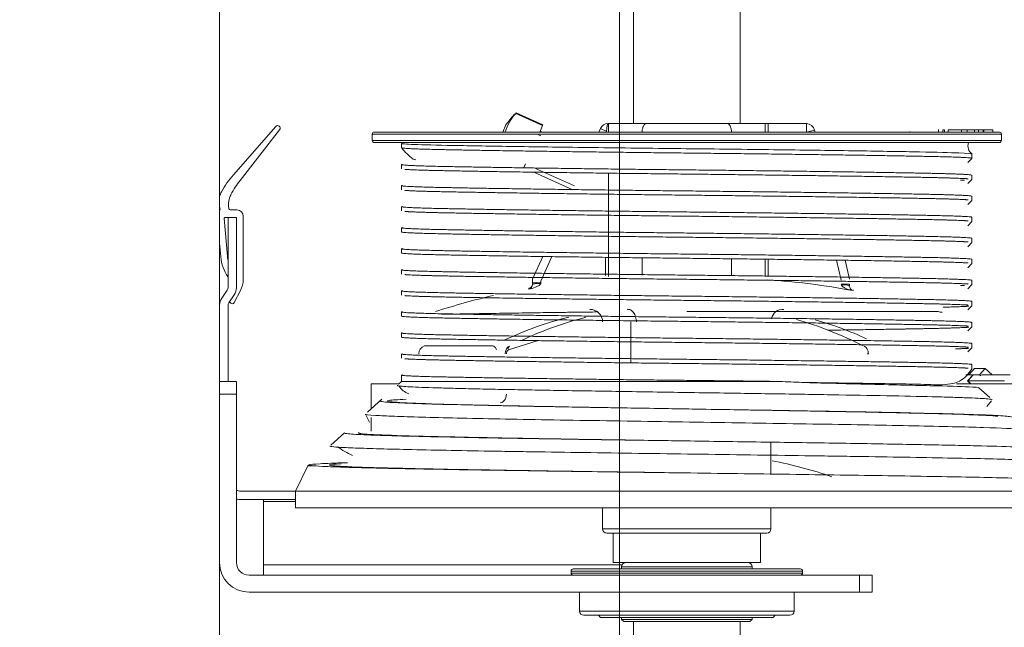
# Model space of a CAD drawing. Header units: millimetres. Extents: x 16720 to 74016, y 25810 to 81213.
# Tile 106 of 256: x 32332 to 32356, y 31622 to 31637. Entities that reach past the tile are written whole.
import ezdxf

# ---------------------------------------------------------------- set-up
doc = ezdxf.new("R2010")
doc.units = ezdxf.units.MM
doc.linetypes.add('DASHDOTX2', pattern=[50.8, 25.4, -12.7, 0, -12.7])
for name, color, linetype, lineweight in [('_OŚ', 165, 'DASHDOTX2', 9), ('_STOLARKA', 150, 'Continuous', 18), ('_WYMIAR', 151, 'Continuous', 9), ('_WYPOSAŻENIE', 157, 'Continuous', 5)]:
    doc.layers.add(name, color=color, linetype=linetype, lineweight=lineweight)

# ---------------------------------------------------------------- blocks, each defined once
blk = doc.blocks.new('brama 3m')
at = {"layer": '_STOLARKA'}
blk.add_lwpolyline([(150, -5), (-150, -5), (-150, 0), (150, 0)], close=True, dxfattribs=at)
at = {"layer": '_WYPOSAŻENIE', "linetype": 'Continuous'}
for p, q in [((-141.05, -5), (-124.782, -5)), ((-129.7, -5), (-129.7, -5.4)), ((-129.4, -5.4), (-129.4, -5)), ((-127.225, -5.183), (-127.42, -5.051)), ((-126.114, -5), (-126.437, -5.028)), ((-126.421, -5.186), (-125.522, -5.11)), ((-125.5, -5.129), (-125.5, -5.2)), ((-129.4, -5.2), (-127.588, -5.2)), ((-127.532, -5.217), (-127.337, -5.349)), ((-127.523, -5.344), (-127.234, -5.496)), ((-125.5, -5.2), (-127.169, -5.2)), ((-125.5, -5.4), (-125.5, -5.2)), ((-125.32, -5.411), (-125.32, -5.266)), ((-123.339, -6.333), (-124.487, -5.328)), ((-129.7, -5.4), (-133.7, -5.4)), ((-132.2, -5.5), (-132.2, -6.8)), ((-132, -6.8), (-132, -5.5)), ((-129.7, -5.4), (-129.4, -5.4)), ((-127.169, -5.4), (-125.5, -5.4)), ((-126.974, -5.56), (-125.469, -5.56)), ((-124.619, -5.488), (-123.416, -6.425)), ((-134.4, -20.2), (-134.4, -5.7)), ((-134, -20.2), (-134, -5.7)), ((-133.75, -6.044), (-132.25, -6.044)), ((-133.75, -6.044), (-133.75, -14.563)), ((-132.25, -6.044), (-132.25, -6.8)), ((-132.4, -6.8), (-132.4, -25.4)), ((-132.4, -6.8), (-132, -6.8)), ((-132, -6.8), (-132, -25.4)), ((-132, -6.8), (-131.4, -7.1)), ((-131.4, -7.233), (-131.4, -7.1)), ((-131.4, -7.1), (-131.369, -7.134)), ((-130.912, -7.642), (-130.618, -7.968)), ((-130.251, -8.6), (-130.574, -8.6)), ((-130.367, -8.561), (-130.174, -8.469)), ((-130.129, -8.511), (-129.82, -8.855)), ((-129.45, -8.6), (-130.049, -8.6)), ((-129.45, -9.266), (-129.45, -8.6)), ((-123.67, -23.575), (-123.67, -8.625)), ((-123.67, -8.625), (-123.52, -8.625)), ((-123.52, -8.625), (-123.52, -23.575)), ((-123.72, -8.675), (-123.72, -23.525)), ((-123.47, -23.525), (-123.47, -8.675)), ((-129.462, -9.252), (-129.397, -9.325)), ((-129.397, -9.325), (-129.397, -18.371)), ((-129.397, -9.325), (-129.245, -9.325)), ((-128.845, -9.325), (-128.745, -9.325)), ((-128.345, -9.325), (-128.245, -9.325)), ((-127.845, -9.325), (-127.745, -9.325)), ((-127.345, -9.325), (-127.245, -9.325)), ((-126.845, -9.325), (-126.745, -9.325)), ((-126.345, -9.325), (-126.245, -9.325)), ((-125.845, -9.325), (-125.745, -9.325)), ((-125.345, -9.325), (-125.245, -9.325)), ((-124.845, -9.325), (-124.745, -9.325)), ((-124.345, -9.325), (-124.245, -9.325)), ((-123.845, -9.325), (-123.743, -9.325)), ((-124.133, -9.659), (-124.112, -9.597)), ((-128.552, -9.865), (-128.552, -11.483)), ((-128.425, -12.566), (-128.646, -11.861)), ((-123.303, -11.804), (-123.47, -11.728)), ((-123.031, -12.034), (-123.319, -12.674)), ((-123.012, -12.048), (-123.299, -12.683)), ((-127.203, -12.35), (-127.181, -12.35)), ((-124.315, -12.225), (-124.226, -12.265)), ((-127.093, -12.432), (-127.054, -12.432)), ((-127.054, -12.632), (-127.067, -12.628)), ((-127.054, -12.432), (-126.97, -12.432)), ((-127.054, -12.632), (-127.054, -12.432)), ((-126.97, -12.432), (-126.427, -12.677)), ((-124.841, -13.392), (-124.424, -12.466)), ((-124.752, -13.432), (-124.335, -12.506)), ((-123.559, -12.628), (-123.536, -12.576)), ((-123.47, -12.606), (-123.319, -12.674)), ((-123.447, -12.616), (-123.47, -12.668)), ((-127.013, -12.632), (-127.054, -12.632)), ((-126.43, -12.895), (-127.013, -12.632)), ((-123.319, -12.674), (-123.299, -12.683)), ((-134.85, -18.65), (-134.85, -13.55)), ((-134.85, -13.55), (-134.4, -13.55)), ((-133.95, -18.85), (-133.95, -13.35)), ((-133.95, -13.35), (-133.9, -13.35)), ((-133.9, -18.85), (-133.9, -13.35)), ((-133.85, -18.8), (-133.85, -13.4)), ((-134.95, -18.55), (-134.95, -13.65)), ((-135, -14.05), (-134.95, -14)), ((-123.47, -14.01), (-123.388, -14.047)), ((-135, -18.15), (-135, -14.05)), ((-133, -18), (-133, -14.2)), ((-132.9, -14.1), (-132.9, -18.1)), ((-132.9, -14.1), (-132.4, -14.1)), ((-126.903, -14.236), (-124.448, -14.236)), ((-126.881, -14.167), (-126.447, -14.167)), ((-123.47, -14.236), (-123.27, -14.236)), ((-123.455, -14.196), (-123.388, -14.047)), ((-123.27, -15.125), (-123.27, -14.236)), ((-133.7, -17.85), (-133.7, -14.35)), ((-133.7, -14.35), (-133, -14.35)), ((-135.1, -14.6), (-135.05, -14.55)), ((-135.1, -17.6), (-135.1, -14.6)), ((-135.05, -17.65), (-135.05, -14.55)), ((-135.05, -14.55), (-135, -14.55)), ((-133.85, -14.55), (-133.8, -14.55)), ((-133.8, -17.65), (-133.8, -14.55)), ((-137.15, -14.83), (-135.1, -14.83)), ((-128.954, -14.772), (-127.983, -14.772)), ((-123.27, -14.83), (-114.005, -14.83)), ((-126.871, -15.038), (-126.457, -15.038)), ((-123.27, -15.125), (-123.27, -17.075)), ((-131.12, -16.099), (-131.12, -16.098)), ((-127.737, -22.075), (-127.737, -16.1)), ((-123.27, -17.964), (-123.27, -17.075)), ((-126.483, -17.162), (-126.871, -17.162)), ((-135.1, -17.37), (-137.15, -17.37)), ((-114.005, -17.37), (-123.27, -17.37)), ((-135.05, -17.65), (-135.1, -17.6)), ((-135, -17.65), (-135.05, -17.65)), ((-133.8, -17.65), (-133.85, -17.65)), ((-133, -17.85), (-133.7, -17.85)), ((-126.492, -17.964), (-126.903, -17.964)), ((-123.27, -17.964), (-123.47, -17.964)), ((-123.27, -17.964), (-123.27, -18.033)), ((-134.95, -18.2), (-135, -18.15)), ((-132.4, -18.1), (-132.9, -18.1)), ((-130.84, -18.1), (-131.596, -18.1)), ((-126.493, -18.033), (-126.881, -18.033)), ((-123.47, -18.033), (-123.27, -18.033)), ((-123.27, -18.033), (-123.27, -18.941)), ((-134.4, -18.65), (-134.85, -18.65)), ((-133.9, -18.85), (-133.95, -18.85)), ((-123.424, -19.136), (-123.47, -18.941)), ((-123.47, -18.941), (-123.27, -18.941)), ((-123.424, -19.136), (-123.47, -19.147)), ((-127.102, -19.772), (-127.087, -19.767)), ((-127.087, -19.967), (-127.087, -19.767)), ((-126.993, -19.767), (-126.515, -19.655)), ((-126.518, -19.862), (-126.97, -19.967)), ((-127.239, -20.049), (-127.218, -20.049)), ((-127.087, -19.967), (-127.13, -19.967)), ((-134.4, -20.2), (-134.4, -20.5)), ((-134, -20.2), (-134.4, -20.2)), ((-134, -20.5), (-134, -20.2)), ((-134.4, -20.5), (-134, -20.5)), ((-128.74, -20.385), (-128.74, -20.415)), ((-123.47, -21.359), (-123.463, -21.389)), ((-123.47, -22.083), (-123.414, -22.083)), ((-123.42, -22.181), (-123.47, -22.181)), ((-123.42, -22.22), (-123.47, -22.22)), ((-123.42, -22.181), (-123.42, -22.22)), ((-123.42, -22.308), (-123.47, -22.308)), ((-123.42, -22.308), (-123.42, -22.63)), ((-129.45, -22.506), (-129.45, -62.445)), ((-123.42, -22.63), (-123.47, -22.63)), ((-123.414, -22.524), (-123.42, -22.524)), ((-123.42, -22.63), (-123.42, -22.76)), ((-129.45, -22.844), (-129.384, -22.772)), ((-129.384, -22.773), (-129.45, -22.845)), ((-129.384, -22.772), (-129.384, -22.773)), ((-129.384, -22.772), (-129.236, -22.907)), ((-129.236, -22.907), (-129.384, -22.773)), ((-129.384, -22.773), (-129.384, -22.773)), ((-129.384, -22.773), (-129.384, -23.646)), ((-129.236, -22.907), (-129.236, -22.732)), ((-129.088, -22.935), (-129.236, -22.801)), ((-129.236, -22.907), (-129.236, -22.907)), ((-129.236, -22.907), (-129.236, -22.907)), ((-129.236, -22.907), (-129.236, -22.907)), ((-129.236, -22.907), (-129.236, -22.965)), ((-128.995, -22.875), (-129.095, -22.875)), ((-128.596, -22.874), (-128.696, -22.773)), ((-128.495, -22.875), (-128.595, -22.875)), ((-128.096, -22.874), (-128.196, -22.773)), ((-127.995, -22.875), (-128.095, -22.875)), ((-127.596, -22.874), (-127.696, -22.773)), ((-127.495, -22.875), (-127.595, -22.875)), ((-127.096, -22.874), (-127.196, -22.773)), ((-126.995, -22.875), (-127.095, -22.875)), ((-126.596, -22.874), (-126.696, -22.773)), ((-126.495, -22.875), (-126.595, -22.875)), ((-126.096, -22.874), (-126.196, -22.773)), ((-125.995, -22.875), (-126.095, -22.875)), ((-125.596, -22.874), (-125.696, -22.773)), ((-125.495, -22.875), (-125.595, -22.875)), ((-125.096, -22.874), (-125.196, -22.773)), ((-124.995, -22.875), (-125.095, -22.875)), ((-124.596, -22.874), (-124.696, -22.773)), ((-124.495, -22.875), (-124.595, -22.875)), ((-124.096, -22.874), (-124.196, -22.773)), ((-123.993, -22.875), (-124.095, -22.875)), ((-123.42, -22.76), (-123.47, -22.76)), ((-123.42, -22.76), (-123.42, -22.935)), ((-123.414, -22.798), (-123.42, -22.798)), ((-123.42, -22.873), (-123.414, -22.873)), ((-129.544, -23.039), (-129.777, -23.298)), ((-129.236, -23.055), (-129.261, -23.082)), ((-129.236, -23.055), (-129.236, -22.965)), ((-129.088, -23.189), (-129.236, -23.055)), ((-129.236, -23.104), (-129.236, -23.78)), ((-129.088, -23.189), (-129.088, -22.935)), ((-123.42, -22.935), (-123.47, -22.935)), ((-123.42, -23.034), (-123.47, -23.034)), ((-123.42, -23.14), (-123.47, -23.14)), ((-123.42, -23.157), (-123.47, -23.157)), ((-123.42, -22.935), (-123.42, -23.034)), ((-123.42, -23.034), (-123.42, -23.14)), ((-123.42, -23.14), (-123.42, -23.157)), ((-123.42, -23.157), (-123.42, -23.369)), ((-129.86, -23.337), (-129.992, -23.232)), ((-129.236, -23.352), (-129.088, -23.189)), ((-123.42, -23.369), (-123.47, -23.369)), ((-123.42, -23.369), (-123.47, -23.369)), ((-123.42, -23.372), (-123.47, -23.372)), ((-123.42, -23.373), (-123.47, -23.373)), ((-123.42, -23.369), (-123.42, -23.369)), ((-123.42, -23.369), (-123.42, -23.372)), ((-123.42, -23.372), (-123.42, -23.373)), ((-123.52, -23.575), (-123.67, -23.575))]:
    blk.add_line(p, q, dxfattribs=at)
for centre, radius, start, end in [((-133.7, -5.7), 0.7, 90, 180), ((-127.588, -5.3), 0.3, 56, 90), ((-126.354, -6.001), 0.977, 94.8851, 124.9312), ((-125.52, -5.129), 0.02, 0, 94.8851), ((-125.298, -4.96), 0.05, 234.0955, 296.0204), ((-125.149, -5.266), 0.291, 113.951, 116.0204), ((-125.165, -5.543), 0.568, 61.2402, 73.1546), ((-125.985, -7.038), 2.274, 48.7773, 61.2402), ((-127.588, -5.3), 0.1, 56, 90), ((-127.5, -5.3), 0.05, 136.7761, 242.3611), ((-127.449, -5.348), 0.12, 114.9086, 136.7761), ((-127.169, -5.1), 0.3, 236, 270), ((-127.169, -5.1), 0.1, 236, 270), ((-126.351, -6.007), 0.824, 94.8851, 101.5036), ((-125.27, -5.266), 0.05, 99.0046, 180), ((-125.197, -5.727), 0.517, 61.941, 99.0046), ((-126.047, -7.321), 2.324, 52.0805, 61.941), ((-133.7, -5.7), 0.3, 90, 180), ((-131.7, -5.5), 0.5, 168.463, 180), ((-131.7, -5.5), 0.3, 160.5288, 180), ((-126.974, -5), 0.56, 242.3611, 270), ((-125.469, -5.411), 0.149, 270, 0), ((-123.379, -6.378), 0.06, 232.0805, 48.7773), ((-129.079, -9.151), 2.304, 144.144, 154.4755), ((-123.67, -8.675), 0.05, 90, 180), ((-123.52, -8.675), 0.05, 0, 90), ((-129.235, -9.664), 0.487, 123.005, 159.6457), ((-122.852, -10.569), 1.592, 128.6739, 142.3581), ((-128.74, -9.932), 0.2, 19.8698, 90), ((-143.262, -15.181), 16.327, 12.9914, 18.0364), ((-128.733, -11.919), 0.104, 33.3951, 93.7598), ((-136.057, -15.354), 8.445, 14.0894, 25.0854), ((-124.265, -13.272), 1.755, 46.8359, 56.7824), ((-136.056, -15.78), 8.444, 14.2371, 25.189), ((-127.09, -12.315), 0.118, 197.4154, 268.6426), ((-127.083, -12.332), 0.1, 189.9946, 270), ((-134.85, -13.65), 0.1, 90, 180), ((-133.95, -13.4), 0.05, 90, 180), ((-133.9, -13.4), 0.05, 0, 90), ((-127.983, -13.8), 0.3, 270, 0), ((-132.9, -14.2), 0.1, 90, 180), ((-123.47, -14.229), 0.2, 0, 65.7401), ((-133.8, -14.65), 0.1, 0, 90), ((-133.8, -17.55), 0.1, 270, 0), ((-132.9, -18), 0.1, 180, 270), ((-127.957, -18.38), 0.274, 354.1372, 79.3024), ((-143.766, -16.906), 16.823, 349.233, 356.1811), ((-134.85, -18.55), 0.1, 180, 270), ((-135.997, -16.438), 8.383, 332.6427, 344.3201), ((-133.95, -18.8), 0.05, 180, 270), ((-133.9, -18.8), 0.05, 270, 0), ((-123.47, -18.941), 0.2, 283.1952, 0), ((-135.998, -16.865), 8.384, 335.2641, 344.1858), ((-127.127, -20.086), 0.118, 91.3576, 161.7998), ((-127.451, -22.167), 0.3, 161.9636, 180), ((-123.797, -23.024), 0.246, 72.0811, 143.1509), ((-123.67, -23.525), 0.05, 180, 270), ((-123.52, -23.525), 0.05, 270, 0)]:
    blk.add_arc(centre, radius, start, end, dxfattribs=at)
at = {"layer": '_WYPOSAŻENIE', "linetype": 'Continuous', "extrusion": (0, 0, -1)}
for centre, major_axis, ratio, start_param, end_param in [((-133.75, -6.046), (-0.25, 0), 0.008727, 0, 1.570796), ((-132.25, -6.046), (-0.25, 0), 0.008727, 1.570796, 1.772154), ((-128.646, -11.508), (-0.0891, -0.0455), 0.665101, 3.452469, 5.039708), ((-128.646, -11.932), (-0.0891, -0.0455), 0.665101, 1.898116, 3.145528), ((-124.026, -13.38), (-0.694, -1.541), 0.835209, 3.037212, 3.395817), ((-123.903, -13.435), (-0.694, -1.541), 0.549933, 3.327741, 3.395817), ((-127.093, -12.632), (0, -0.2), 0.127938, 3.141593, 4.691971), ((-123.47, -14.229), (0.2, 0), 0.165662, 4.78691, 6.283185), ((-127.13, -19.767), (0, -0.2), 0.139055, 4.736326, 6.283185), ((-123.922, -19.819), (-0.386, 1.645), 0.206257, -3.395817, -3.36854)]:
    blk.add_ellipse(centre, major_axis=major_axis, ratio=ratio, start_param=start_param, end_param=end_param, dxfattribs=at)
at = {"layer": '_WYPOSAŻENIE', "linetype": 'Continuous'}
for points, knots in [([(-131.4, -7.233), (-131.406, -7.304), (-131.411, -7.404), (-131.423, -7.662), (-131.429, -7.818), (-131.44, -8.183), (-131.445, -8.392), (-131.457, -8.864), (-131.463, -9.126), (-131.474, -9.694), (-131.48, -10.002), (-131.491, -10.653), (-131.497, -11), (-131.514, -12.078), (-131.525, -12.848), (-131.548, -14.489), (-131.559, -15.34), (-131.576, -16.617), (-131.582, -17.044), (-131.593, -17.88), (-131.599, -18.292), (-131.61, -19.102), (-131.615, -19.502), (-131.627, -20.279), (-131.632, -20.655), (-131.649, -21.737), (-131.66, -22.38), (-131.677, -23.228), (-131.683, -23.491), (-131.694, -23.965), (-131.7, -24.178), (-131.711, -24.549), (-131.717, -24.708), (-131.728, -24.969), (-131.733, -25.07), (-131.745, -25.215), (-131.75, -25.259), (-131.757, -25.277), (-131.758, -25.279), (-131.759, -25.28)], [0, 0, 0, 0, 0.03125, 0.03125, 0.0625, 0.0625, 0.09375, 0.09375, 0.125, 0.125, 0.15625, 0.15625, 0.1875, 0.1875, 0.25, 0.25, 0.3125, 0.3125, 0.34375, 0.34375, 0.375, 0.375, 0.40625, 0.40625, 0.4375, 0.4375, 0.5, 0.5, 0.53125, 0.53125, 0.5625, 0.5625, 0.59375, 0.59375, 0.625, 0.625, 0.65625, 0.65625, 0.662668, 0.662668, 0.662668, 0.662668]), ([(-131.326, -8.039), (-131.326, -8.023), (-131.327, -8.008), (-131.331, -7.863), (-131.335, -7.747), (-131.343, -7.544), (-131.347, -7.458), (-131.36, -7.243), (-131.368, -7.157), (-131.376, -7.13), (-131.376, -7.13), (-131.376, -7.13)], [0.95219047, 0.95219047, 0.95219047, 0.95219047, 0.953125, 0.953125, 0.9609375, 0.9609375, 0.96875, 0.96875, 0.984375, 0.984375, 0.984595, 0.984595, 0.984595, 0.984595]), ([(-131.35, -7.89), (-131.36, -7.715), (-131.369, -7.622), (-131.391, -7.602), (-131.403, -7.715), (-131.427, -8.18), (-131.439, -8.533), (-131.462, -9.448), (-131.474, -10.01), (-131.498, -11.299), (-131.51, -12.026), (-131.534, -13.58), (-131.545, -14.409), (-131.561, -15.535), (-131.565, -15.818), (-131.569, -16.103)], [0.74034072, 0.74034072, 0.74034072, 0.74034072, 0.7533311, 0.7533311, 0.7690255, 0.7690255, 0.78471989, 0.78471989, 0.80041429, 0.80041429, 0.81610869, 0.81610869, 0.83180309, 0.83180309, 0.837051, 0.837051, 0.837051, 0.837051]), ([(-131.31, -25), (-131.304, -24.993), (-131.298, -24.953), (-131.286, -24.808), (-131.28, -24.703), (-131.271, -24.498), (-131.268, -24.422), (-131.262, -24.253), (-131.259, -24.16), (-131.25, -23.861), (-131.243, -23.633), (-131.231, -23.124), (-131.225, -22.841), (-131.207, -21.911), (-131.195, -21.21), (-131.179, -20.233), (-131.176, -20.032), (-131.17, -19.628), (-131.167, -19.423), (-131.158, -18.8), (-131.152, -18.375), (-131.14, -17.505), (-131.133, -17.058), (-131.121, -16.174), (-131.115, -15.733), (-131.103, -14.853), (-131.096, -14.41), (-131.084, -13.553), (-131.078, -13.137), (-131.068, -12.531), (-131.065, -12.332), (-131.059, -11.94), (-131.056, -11.747), (-131.047, -11.185), (-131.04, -10.832), (-131.028, -10.172), (-131.022, -9.863), (-131.009, -9.293), (-131.003, -9.038), (-130.99, -8.588), (-130.984, -8.393), (-130.975, -8.145), (-130.971, -8.07), (-130.965, -7.938), (-130.962, -7.881), (-130.953, -7.734), (-130.946, -7.67), (-130.937, -7.624), (-130.933, -7.618), (-130.93, -7.622)], [0.0782234, 0.0782234, 0.0782234, 0.0782234, 0.09375, 0.09375, 0.109375, 0.109375, 0.1171875, 0.1171875, 0.125, 0.125, 0.140625, 0.140625, 0.15625, 0.15625, 0.1875, 0.1875, 0.1953125, 0.1953125, 0.203125, 0.203125, 0.21875, 0.21875, 0.234375, 0.234375, 0.25, 0.25, 0.265625, 0.265625, 0.28125, 0.28125, 0.2890625, 0.2890625, 0.296875, 0.296875, 0.3125, 0.3125, 0.328125, 0.328125, 0.34375, 0.34375, 0.359375, 0.359375, 0.3671875, 0.3671875, 0.375, 0.375, 0.390625, 0.390625, 0.398836, 0.398836, 0.398836, 0.398836]), ([(-130.619, -7.967), (-130.621, -7.965), (-130.623, -7.966), (-130.63, -7.982), (-130.634, -8.01), (-130.643, -8.098), (-130.648, -8.159), (-130.657, -8.311), (-130.661, -8.402), (-130.67, -8.616), (-130.674, -8.738), (-130.683, -9.013), (-130.688, -9.166), (-130.701, -9.665), (-130.71, -10.055), (-130.727, -10.914), (-130.736, -11.387), (-130.749, -12.16), (-130.754, -12.425), (-130.762, -12.97), (-130.767, -13.25), (-130.78, -14.104), (-130.789, -14.697), (-130.806, -15.882), (-130.815, -16.478), (-130.832, -17.678), (-130.841, -18.27), (-130.858, -19.415), (-130.867, -19.969), (-130.884, -20.998), (-130.893, -21.476), (-130.905, -22.14), (-130.91, -22.351), (-130.918, -22.746), (-130.923, -22.931), (-130.935, -23.448), (-130.944, -23.743), (-130.957, -24.094), (-130.961, -24.196), (-130.97, -24.371), (-130.974, -24.444), (-130.985, -24.596), (-130.992, -24.647), (-130.999, -24.655)], [0.5197373, 0.5197373, 0.5197373, 0.5197373, 0.5234375, 0.5234375, 0.53125, 0.53125, 0.5390625, 0.5390625, 0.546875, 0.546875, 0.5546875, 0.5546875, 0.5625, 0.5625, 0.578125, 0.578125, 0.59375, 0.59375, 0.6015625, 0.6015625, 0.609375, 0.609375, 0.625, 0.625, 0.640625, 0.640625, 0.65625, 0.65625, 0.671875, 0.671875, 0.6875, 0.6875, 0.6953125, 0.6953125, 0.703125, 0.703125, 0.71875, 0.71875, 0.7265625, 0.7265625, 0.734375, 0.734375, 0.7474252, 0.7474252, 0.7474252, 0.7474252]), ([(-130.612, -8.319), (-130.618, -8.288), (-130.625, -8.289), (-130.643, -8.389), (-130.655, -8.567), (-130.679, -9.137), (-130.69, -9.528), (-130.714, -10.493), (-130.726, -11.066), (-130.75, -12.345), (-130.762, -13.052), (-130.785, -14.538), (-130.797, -15.317), (-130.809, -16.1)], [0.41521895, 0.41521895, 0.41521895, 0.41521895, 0.42374874, 0.42374874, 0.43944314, 0.43944314, 0.45513754, 0.45513754, 0.47083194, 0.47083194, 0.48652633, 0.48652633, 0.50222073, 0.50222073, 0.50222073, 0.50222073]), ([(-130.55, -24.156), (-130.544, -24.149), (-130.537, -24.108), (-130.517, -23.878), (-130.504, -23.582), (-130.477, -22.712), (-130.464, -22.161), (-130.437, -20.825), (-130.423, -20.077), (-130.396, -18.423), (-130.383, -17.561), (-130.355, -15.773), (-130.341, -14.894), (-130.314, -13.175), (-130.3, -12.38), (-130.272, -10.929), (-130.259, -10.312), (-130.238, -9.554), (-130.231, -9.337), (-130.217, -8.971), (-130.21, -8.822), (-130.192, -8.534), (-130.181, -8.452), (-130.17, -8.466)], [0.7038284, 0.7038284, 0.7038284, 0.7038284, 0.71875, 0.71875, 0.75, 0.75, 0.78125, 0.78125, 0.8125, 0.8125, 0.84375, 0.84375, 0.875, 0.875, 0.90625, 0.90625, 0.9375, 0.9375, 0.953125, 0.953125, 0.96875, 0.96875, 0.9932151, 0.9932151, 0.9932151, 0.9932151]), ([(-129.859, -8.811), (-129.866, -8.803), (-129.873, -8.834), (-129.886, -8.95), (-129.891, -9.017), (-129.901, -9.184), (-129.905, -9.285), (-129.915, -9.52), (-129.92, -9.654), (-129.93, -9.956), (-129.935, -10.125), (-129.95, -10.667), (-129.959, -11.082), (-129.979, -12.021), (-129.989, -12.529), (-130.003, -13.341), (-130.008, -13.622), (-130.018, -14.194), (-130.023, -14.483), (-130.032, -15.068), (-130.037, -15.363), (-130.047, -15.96), (-130.052, -16.263), (-130.066, -17.163), (-130.076, -17.751), (-130.09, -18.615), (-130.095, -18.901), (-130.105, -19.452), (-130.109, -19.719), (-130.119, -20.236), (-130.124, -20.487), (-130.133, -20.97), (-130.138, -21.202), (-130.152, -21.853), (-130.162, -22.236), (-130.181, -22.895), (-130.19, -23.161), (-130.209, -23.563), (-130.219, -23.7), (-130.232, -23.792), (-130.235, -23.807), (-130.239, -23.811)], [0.0979999, 0.0979999, 0.0979999, 0.0979999, 0.109375, 0.109375, 0.1171875, 0.1171875, 0.125, 0.125, 0.1328125, 0.1328125, 0.140625, 0.140625, 0.15625, 0.15625, 0.171875, 0.171875, 0.1796875, 0.1796875, 0.1875, 0.1875, 0.1953125, 0.1953125, 0.203125, 0.203125, 0.21875, 0.21875, 0.2265625, 0.2265625, 0.234375, 0.234375, 0.2421875, 0.2421875, 0.25, 0.25, 0.265625, 0.265625, 0.28125, 0.28125, 0.296875, 0.296875, 0.3030916, 0.3030916, 0.3030916, 0.3030916]), ([(-129.818, -9.429), (-129.828, -9.228), (-129.837, -9.092), (-129.859, -8.948), (-129.871, -8.971), (-129.895, -9.224), (-129.907, -9.453), (-129.93, -10.098), (-129.942, -10.514), (-129.966, -11.499), (-129.978, -12.068), (-130.002, -13.31), (-130.014, -13.984), (-130.037, -15.38), (-130.049, -16.101), (-130.073, -17.53), (-130.085, -18.237), (-130.109, -19.575), (-130.12, -20.206), (-130.144, -21.337), (-130.156, -21.837), (-130.18, -22.662), (-130.192, -22.987), (-130.21, -23.335), (-130.217, -23.428), (-130.224, -23.486)], [0.0654788, 0.0654788, 0.0654788, 0.0654788, 0.078472, 0.078472, 0.0941664, 0.0941664, 0.1098608, 0.1098608, 0.1255552, 0.1255552, 0.1412496, 0.1412496, 0.156944, 0.156944, 0.1726384, 0.1726384, 0.1883328, 0.1883328, 0.2040272, 0.2040272, 0.2197216, 0.2197216, 0.235416, 0.235416, 0.2443351, 0.2443351, 0.2443351, 0.2443351]), ([(-129.826, -23.352), (-129.82, -23.346), (-129.815, -23.312), (-129.805, -23.205), (-129.802, -23.145), (-129.794, -22.998), (-129.79, -22.911), (-129.782, -22.711), (-129.778, -22.597), (-129.77, -22.343), (-129.766, -22.202), (-129.754, -21.742), (-129.746, -21.385), (-129.73, -20.601), (-129.723, -20.173), (-129.711, -19.476), (-129.707, -19.236), (-129.699, -18.749), (-129.695, -18.5), (-129.687, -17.994), (-129.683, -17.737), (-129.675, -17.211), (-129.671, -16.946), (-129.659, -16.153), (-129.651, -15.626), (-129.635, -14.572), (-129.626, -14.052), (-129.61, -13.066), (-129.602, -12.603), (-129.59, -11.953), (-129.586, -11.742), (-129.578, -11.345), (-129.574, -11.158), (-129.566, -10.806), (-129.561, -10.642), (-129.553, -10.336), (-129.549, -10.194), (-129.537, -9.811), (-129.529, -9.613), (-129.517, -9.4), (-129.512, -9.344), (-129.504, -9.261), (-129.5, -9.236), (-129.494, -9.221), (-129.492, -9.219), (-129.49, -9.221)], [0.4469624, 0.4469624, 0.4469624, 0.4469624, 0.46875, 0.46875, 0.484375, 0.484375, 0.5, 0.5, 0.515625, 0.515625, 0.53125, 0.53125, 0.5625, 0.5625, 0.59375, 0.59375, 0.609375, 0.609375, 0.625, 0.625, 0.640625, 0.640625, 0.65625, 0.65625, 0.6875, 0.6875, 0.71875, 0.71875, 0.75, 0.75, 0.765625, 0.765625, 0.78125, 0.78125, 0.796875, 0.796875, 0.8125, 0.8125, 0.84375, 0.84375, 0.859375, 0.859375, 0.875, 0.875, 0.8824318, 0.8824318, 0.8824318, 0.8824318]), ([(-123.743, -9.325), (-123.744, -9.325), (-123.744, -9.326), (-123.754, -9.346), (-123.762, -9.476), (-123.778, -9.944), (-123.785, -10.284), (-123.801, -11.139), (-123.809, -11.655), (-123.826, -12.813), (-123.835, -13.456), (-123.852, -14.807), (-123.86, -15.513), (-123.875, -16.925), (-123.883, -17.628), (-123.9, -18.963), (-123.909, -19.595), (-123.927, -20.724), (-123.935, -21.223), (-123.951, -22.037), (-123.959, -22.354), (-123.975, -22.759), (-123.983, -22.863), (-123.992, -22.874)], [0.0572228, 0.0572228, 0.0572228, 0.0572228, 0.0625, 0.0625, 0.125, 0.125, 0.1875, 0.1875, 0.25, 0.25, 0.3125, 0.3125, 0.375, 0.375, 0.4375, 0.4375, 0.5, 0.5, 0.5625, 0.5625, 0.625, 0.625, 0.6824251, 0.6824251, 0.6824251, 0.6824251]), ([(-129.7, -11.815), (-129.753, -11.815), (-129.804, -11.798), (-129.879, -11.743), (-129.9, -11.705), (-129.9, -11.668), (-129.9, -11.668), (-129.9, -11.668)], [0, 0, 0, 0, 0.25, 0.25, 0.5, 0.5, 0.5003104, 0.5003104, 0.5003104, 0.5003104]), ([(-128.74, -11.788), (-128.725, -11.787), (-128.687, -11.787), (-128.626, -11.811), (-128.577, -11.849), (-128.564, -11.877), (-128.559, -11.888)], [0, 0, 0, 0, 0.179835, 0.538648, 0.844658, 1, 1, 1, 1]), ([(-127.067, -12.628), (-127.074, -12.626), (-127.08, -12.623), (-127.091, -12.615), (-127.096, -12.61), (-127.11, -12.596), (-127.117, -12.585), (-127.139, -12.551), (-127.15, -12.527), (-127.179, -12.453), (-127.193, -12.402), (-127.203, -12.35)], [0, 0, 0, 0, 0.0625, 0.0625, 0.125, 0.125, 0.25, 0.25, 0.5, 0.5, 1, 1, 1, 1]), ([(-127.684, -14.681), (-127.682, -14.695), (-127.682, -14.71), (-127.687, -14.738), (-127.692, -14.751), (-127.705, -14.778), (-127.714, -14.791), (-127.735, -14.815), (-127.747, -14.826), (-127.775, -14.847), (-127.79, -14.856), (-127.824, -14.872), (-127.842, -14.879), (-127.899, -14.896), (-127.941, -14.902), (-127.983, -14.902)], [0, 0, 0, 0, 0.125, 0.125, 0.25, 0.25, 0.375, 0.375, 0.5, 0.5, 0.625, 0.625, 0.75, 0.75, 1, 1, 1, 1]), ([(-123.47, -15.038), (-123.457, -15.038), (-123.444, -15.039), (-123.418, -15.042), (-123.405, -15.044), (-123.381, -15.05), (-123.369, -15.054), (-123.347, -15.062), (-123.337, -15.067), (-123.309, -15.081), (-123.294, -15.092), (-123.28, -15.106), (-123.276, -15.11), (-123.271, -15.118), (-123.27, -15.122), (-123.27, -15.125)], [0, 0, 0, 0, 0.125, 0.125, 0.25, 0.25, 0.375, 0.375, 0.5, 0.5, 0.75, 0.75, 0.875, 0.875, 1, 1, 1, 1]), ([(-123.27, -17.075), (-123.27, -17.078), (-123.271, -17.082), (-123.276, -17.089), (-123.28, -17.094), (-123.289, -17.103), (-123.295, -17.108), (-123.31, -17.118), (-123.318, -17.123), (-123.346, -17.138), (-123.368, -17.147), (-123.405, -17.156), (-123.418, -17.158), (-123.444, -17.161), (-123.457, -17.162), (-123.47, -17.162)], [0, 0, 0, 0, 0.125, 0.125, 0.25, 0.25, 0.375, 0.375, 0.5, 0.5, 0.75, 0.75, 0.875, 0.875, 1, 1, 1, 1]), ([(-129.545, -23.039), (-129.538, -23.032), (-129.531, -22.95), (-129.515, -22.601), (-129.506, -22.289), (-129.487, -21.458), (-129.475, -20.942), (-129.454, -20.051), (-129.446, -19.736), (-129.432, -19.24), (-129.427, -19.07), (-129.415, -18.726), (-129.41, -18.551), (-129.397, -18.371)], [0.0541364, 0.0541364, 0.0541364, 0.0541364, 0.25, 0.25, 0.5, 0.5, 0.75, 0.75, 0.875, 0.875, 0.9375, 0.9375, 1, 1, 1, 1]), ([(-129.096, -22.874), (-129.221, -22.793), (-129.397, -22.641), (-129.491, -22.27), (-129.457, -21.592), (-129.446, -20.583), (-129.43, -19.657), (-129.42, -18.93)], [0, 0, 0, 0, 0.237731, 0.417513, 0.563845, 0.710398, 1, 1, 1, 1]), ([(-127.239, -20.049), (-127.229, -19.998), (-127.214, -19.947), (-127.184, -19.873), (-127.173, -19.85), (-127.152, -19.816), (-127.144, -19.805), (-127.13, -19.79), (-127.125, -19.786), (-127.114, -19.778), (-127.108, -19.774), (-127.102, -19.772)], [0, 0, 0, 0, 0.5, 0.5, 0.75, 0.75, 0.875, 0.875, 0.9375, 0.9375, 1, 1, 1, 1]), ([(-128.559, -20.312), (-128.564, -20.322), (-128.575, -20.348), (-128.616, -20.382), (-128.674, -20.41), (-128.716, -20.412), (-128.74, -20.413)], [0, 0, 0, 0, 0.142249, 0.413575, 0.712547, 1, 1, 1, 1])]:
    blk.add_open_spline(points, degree=3, knots=knots, dxfattribs=at)
for points in [[(-131.379, -7.123), (-131.386, -7.115), (-131.393, -7.152), (-131.4, -7.233)], [(-131.658, -19.547), (-131.499, -19.079), (-131.373, -18.605), (-131.28, -18.125)]]:
    blk.add_open_spline(points, degree=3, dxfattribs=at)
for points, weights in [([(-129.239, -9.345), (-129.264, -9.183), (-129.287, -10.233)], [0.647017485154, 0.639366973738, 0.692438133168]), ([(-128.739, -9.345), (-128.764, -9.183), (-128.787, -10.233)], [0.647017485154, 0.639366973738, 0.692438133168]), ([(-128.345, -9.325), (-128.367, -9.325), (-128.387, -10.233)], [0.933012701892, 0.933012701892, 1]), ([(-128.239, -9.345), (-128.264, -9.183), (-128.287, -10.233)], [0.647017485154, 0.639366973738, 0.692438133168]), ([(-127.845, -9.325), (-127.867, -9.325), (-127.887, -10.233)], [0.933012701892, 0.933012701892, 1]), ([(-127.739, -9.345), (-127.764, -9.183), (-127.787, -10.233)], [0.647017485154, 0.639366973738, 0.692438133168]), ([(-127.239, -9.345), (-127.264, -9.183), (-127.287, -10.233)], [0.647017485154, 0.639366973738, 0.692438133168]), ([(-126.739, -9.345), (-126.764, -9.183), (-126.787, -10.233)], [0.647017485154, 0.639366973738, 0.692438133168]), ([(-126.345, -9.325), (-126.367, -9.325), (-126.387, -10.233)], [0.933012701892, 0.933012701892, 1]), ([(-126.239, -9.345), (-126.264, -9.183), (-126.287, -10.233)], [0.647017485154, 0.639366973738, 0.692438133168]), ([(-125.845, -9.325), (-125.867, -9.325), (-125.887, -10.233)], [0.933012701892, 0.933012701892, 1]), ([(-125.739, -9.345), (-125.764, -9.183), (-125.787, -10.233)], [0.647017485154, 0.639366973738, 0.692438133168]), ([(-125.239, -9.345), (-125.264, -9.183), (-125.287, -10.233)], [0.647017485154, 0.639366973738, 0.692438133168]), ([(-124.739, -9.345), (-124.764, -9.183), (-124.787, -10.233)], [0.647017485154, 0.639366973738, 0.692438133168]), ([(-124.239, -9.343), (-124.264, -9.192), (-124.287, -10.233)], [0.646904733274, 0.639770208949, 0.692438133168]), ([(-123.846, -9.325), (-123.868, -9.342), (-123.887, -10.233)], [0.933032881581, 0.934175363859, 1]), ([(-128.857, -9.398), (-128.873, -9.586), (-128.887, -10.233)], [0.938035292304, 0.951355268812, 1]), ([(-127.357, -9.398), (-127.373, -9.586), (-127.387, -10.233)], [0.938035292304, 0.951355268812, 1]), ([(-126.857, -9.398), (-126.873, -9.586), (-126.887, -10.233)], [0.938035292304, 0.951355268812, 1]), ([(-125.357, -9.398), (-125.373, -9.586), (-125.387, -10.233)], [0.938035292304, 0.951355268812, 1]), ([(-124.857, -9.398), (-124.873, -9.586), (-124.887, -10.233)], [0.938035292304, 0.951355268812, 1]), ([(-124.357, -9.398), (-124.373, -9.586), (-124.387, -10.233)], [0.938035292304, 0.951355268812, 1]), ([(-129.287, -10.233), (-129.328, -12.188), (-129.37, -16.1)], [0.692438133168, 0.599669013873, 0.692438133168]), ([(-128.887, -10.233), (-128.928, -12.188), (-128.97, -16.1)], [1, 0.866025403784, 1]), ([(-128.787, -10.233), (-128.828, -12.188), (-128.87, -16.1)], [0.692438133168, 0.599669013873, 0.692438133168]), ([(-128.387, -10.233), (-128.428, -12.188), (-128.47, -16.1)], [1, 0.866025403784, 1]), ([(-128.287, -10.233), (-128.328, -12.188), (-128.37, -16.1)], [0.692438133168, 0.599669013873, 0.692438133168]), ([(-127.887, -10.233), (-127.928, -12.188), (-127.97, -16.1)], [1, 0.866025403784, 1]), ([(-127.787, -10.233), (-127.828, -12.188), (-127.87, -16.1)], [0.692438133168, 0.599669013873, 0.692438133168]), ([(-127.745, -13.952), (-127.775, -11.568), (-127.802, -10.281)], [0.942504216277, 0.908505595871, 0.996290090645]), ([(-127.387, -10.233), (-127.428, -12.188), (-127.47, -16.1)], [1, 0.866025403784, 1]), ([(-127.287, -10.233), (-127.328, -12.188), (-127.37, -16.1)], [0.692438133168, 0.599669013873, 0.692438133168]), ([(-126.887, -10.233), (-126.928, -12.188), (-126.97, -16.1)], [1, 0.866025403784, 1]), ([(-126.787, -10.233), (-126.828, -12.188), (-126.87, -16.1)], [0.692438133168, 0.599669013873, 0.692438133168]), ([(-126.387, -10.233), (-126.428, -12.188), (-126.47, -16.1)], [1, 0.866025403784, 1]), ([(-126.287, -10.233), (-126.328, -12.188), (-126.37, -16.1)], [0.692438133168, 0.599669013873, 0.692438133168]), ([(-125.887, -10.233), (-125.928, -12.188), (-125.97, -16.1)], [1, 0.866025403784, 1]), ([(-125.787, -10.233), (-125.828, -12.188), (-125.87, -16.1)], [0.692438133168, 0.599669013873, 0.692438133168]), ([(-125.387, -10.233), (-125.428, -12.188), (-125.47, -16.1)], [1, 0.866025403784, 1]), ([(-125.287, -10.233), (-125.328, -12.188), (-125.37, -16.1)], [0.692438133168, 0.599669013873, 0.692438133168]), ([(-124.887, -10.233), (-124.928, -12.188), (-124.97, -16.1)], [1, 0.866025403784, 1]), ([(-124.787, -10.233), (-124.828, -12.188), (-124.87, -16.1)], [0.692438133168, 0.599669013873, 0.692438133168]), ([(-124.387, -10.233), (-124.428, -12.188), (-124.47, -16.1)], [1, 0.866025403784, 1]), ([(-124.287, -10.233), (-124.328, -12.188), (-124.37, -16.1)], [0.692438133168, 0.599669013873, 0.692438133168]), ([(-123.887, -10.233), (-123.928, -12.188), (-123.97, -16.1)], [1, 0.866025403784, 1]), ([(-129.37, -16.1), (-129.382, -17.269), (-129.397, -18.371)], [0.692438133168, 0.661831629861, 0.651420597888]), ([(-128.97, -16.1), (-129.012, -20.012), (-129.053, -21.967)], [1, 0.866025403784, 1]), ([(-128.87, -16.1), (-128.912, -20.012), (-128.953, -21.967)], [0.692438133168, 0.599669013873, 0.692438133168]), ([(-128.47, -16.1), (-128.512, -20.012), (-128.553, -21.967)], [1, 0.866025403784, 1]), ([(-128.37, -16.1), (-128.412, -20.012), (-128.453, -21.967)], [0.692438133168, 0.599669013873, 0.692438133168]), ([(-127.97, -16.1), (-128.012, -20.012), (-128.053, -21.967)], [1, 0.866025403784, 1]), ([(-127.87, -16.1), (-127.912, -20.012), (-127.953, -21.967)], [0.692438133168, 0.599669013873, 0.692438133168]), ([(-127.47, -16.1), (-127.512, -20.012), (-127.553, -21.967)], [1, 0.866025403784, 1]), ([(-127.37, -16.1), (-127.412, -20.012), (-127.453, -21.967)], [0.692438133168, 0.599669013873, 0.692438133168]), ([(-126.97, -16.1), (-127.012, -20.012), (-127.053, -21.967)], [1, 0.866025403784, 1]), ([(-126.87, -16.1), (-126.912, -20.012), (-126.953, -21.967)], [0.692438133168, 0.599669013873, 0.692438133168]), ([(-126.47, -16.1), (-126.512, -20.012), (-126.553, -21.967)], [1, 0.866025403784, 1]), ([(-126.37, -16.1), (-126.412, -20.012), (-126.453, -21.967)], [0.692438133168, 0.599669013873, 0.692438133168]), ([(-125.97, -16.1), (-126.012, -20.012), (-126.053, -21.967)], [1, 0.866025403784, 1]), ([(-125.87, -16.1), (-125.912, -20.012), (-125.953, -21.967)], [0.692438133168, 0.599669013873, 0.692438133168]), ([(-125.47, -16.1), (-125.512, -20.012), (-125.553, -21.967)], [1, 0.866025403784, 1]), ([(-125.37, -16.1), (-125.412, -20.012), (-125.453, -21.967)], [0.692438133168, 0.599669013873, 0.692438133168]), ([(-124.97, -16.1), (-125.012, -20.012), (-125.053, -21.967)], [1, 0.866025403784, 1]), ([(-124.87, -16.1), (-124.912, -20.012), (-124.953, -21.967)], [0.692438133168, 0.599669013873, 0.692438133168]), ([(-124.47, -16.1), (-124.512, -20.012), (-124.553, -21.967)], [1, 0.866025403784, 1]), ([(-124.37, -16.1), (-124.412, -20.012), (-124.453, -21.967)], [0.692438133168, 0.599669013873, 0.692438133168]), ([(-123.97, -16.1), (-124.012, -20.012), (-124.053, -21.967)], [1, 0.866025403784, 1]), ([(-128.137, -21.967), (-128.156, -21.045), (-128.179, -19.441)], [1, 0.932032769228, 0.933027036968]), ([(-129.053, -21.967), (-129.066, -22.578), (-129.081, -22.781)], [1, 0.953886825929, 0.939517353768]), ([(-128.953, -21.967), (-128.973, -22.875), (-128.995, -22.875)], [0.692438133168, 0.646053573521, 0.646053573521]), ([(-128.553, -21.967), (-128.566, -22.578), (-128.581, -22.781)], [1, 0.953886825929, 0.939517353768]), ([(-128.453, -21.967), (-128.473, -22.875), (-128.495, -22.875)], [0.692438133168, 0.646053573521, 0.646053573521]), ([(-128.107, -22.801), (-128.123, -22.611), (-128.137, -21.967)], [0.938160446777, 0.951582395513, 1]), ([(-128.053, -21.967), (-128.066, -22.578), (-128.081, -22.781)], [1, 0.953886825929, 0.939517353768]), ([(-127.953, -21.967), (-127.973, -22.875), (-127.995, -22.875)], [0.692438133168, 0.646053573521, 0.646053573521]), ([(-127.553, -21.967), (-127.566, -22.578), (-127.581, -22.781)], [1, 0.953886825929, 0.939517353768]), ([(-127.453, -21.967), (-127.473, -22.875), (-127.495, -22.875)], [0.692438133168, 0.646053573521, 0.646053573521]), ([(-127.053, -21.967), (-127.066, -22.578), (-127.081, -22.781)], [1, 0.953886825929, 0.939517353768]), ([(-126.953, -21.967), (-126.973, -22.875), (-126.995, -22.875)], [0.692438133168, 0.646053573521, 0.646053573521]), ([(-126.553, -21.967), (-126.566, -22.578), (-126.581, -22.781)], [1, 0.953886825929, 0.939517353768]), ([(-126.453, -21.967), (-126.473, -22.875), (-126.495, -22.875)], [0.692438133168, 0.646053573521, 0.646053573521]), ([(-126.053, -21.967), (-126.066, -22.578), (-126.081, -22.781)], [1, 0.953886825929, 0.939517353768]), ([(-125.953, -21.967), (-125.973, -22.875), (-125.995, -22.875)], [0.692438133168, 0.646053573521, 0.646053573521]), ([(-125.553, -21.967), (-125.566, -22.578), (-125.581, -22.781)], [1, 0.953886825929, 0.939517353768]), ([(-125.453, -21.967), (-125.473, -22.875), (-125.495, -22.875)], [0.692438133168, 0.646053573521, 0.646053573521]), ([(-125.053, -21.967), (-125.066, -22.578), (-125.081, -22.781)], [1, 0.953886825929, 0.939517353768]), ([(-124.953, -21.967), (-124.97, -22.736), (-124.989, -22.855)], [0.692438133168, 0.652763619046, 0.647024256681]), ([(-124.553, -21.967), (-124.566, -22.578), (-124.581, -22.781)], [1, 0.953886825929, 0.939517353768]), ([(-124.453, -21.967), (-124.47, -22.736), (-124.489, -22.855)], [0.692438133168, 0.652763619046, 0.647024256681]), ([(-124.053, -21.967), (-124.073, -22.892), (-124.096, -22.875)], [1, 0.93184885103, 0.933032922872]), ([(-127.607, -22.801), (-127.62, -22.646), (-127.632, -22.187)], [0.938160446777, 0.949039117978, 0.98290756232]), ([(-128.607, -22.801), (-128.615, -22.704), (-128.623, -22.487)], [0.938160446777, 0.944912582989, 0.960521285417]), ([(-127.114, -22.697), (-127.116, -22.656), (-127.118, -22.606)], [0.945464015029, 0.948352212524, 0.951910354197]), ([(-124.614, -22.697), (-124.616, -22.656), (-124.618, -22.606)], [0.945464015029, 0.948352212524, 0.951910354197])]:
    blk.add_rational_spline(points, weights, degree=2, dxfattribs=at)

msp = doc.modelspace()

# ---------------------------------------------------------------- linework, layer by layer
at = {"layer": '_OŚ'}
msp.add_line((32346.709, 29280.425), (32346.709, 33191.238), dxfattribs=at)

# ---------------------------------------------------------------- block references
at = {"layer": '_WYMIAR', "rotation": 90}
msp.add_blockref('brama 3m', (32332.209, 31757.425), dxfattribs=at)

doc.saveas('drawing.dxf')
